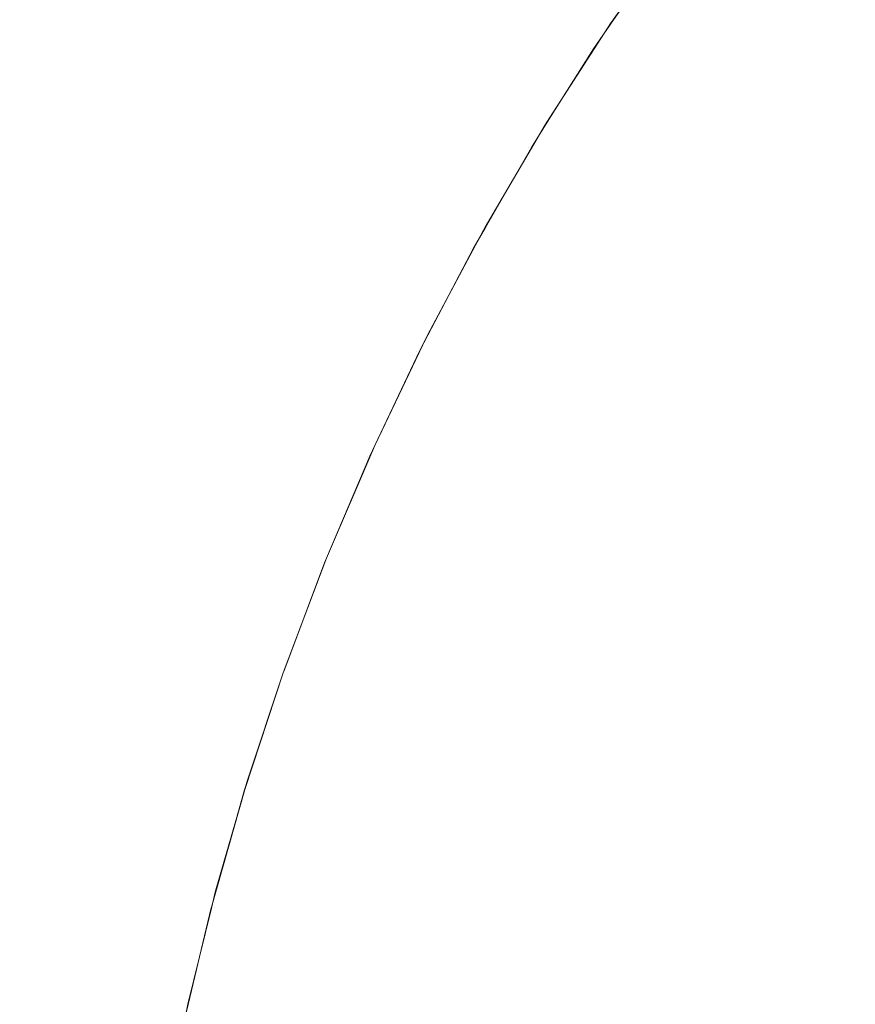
# Model space of a CAD drawing. Header units: centimetres. Extents: x -25.9 to 27.4, y -21.7 to -19.9.
# Tile 150 of 202: x 9.5091 to 9.5382, y -19.9382 to -19.9039. Entities that reach past the tile are written whole.
import ezdxf

# ---------------------------------------------------------------- set-up
doc = ezdxf.new("R2010")
doc.units = ezdxf.units.CM
doc.header["$LTSCALE"] = 2.54
doc.layers.add('Lucido design-1', color=7, linetype='Continuous')

# ---------------------------------------------------------------- blocks, each defined once
blk = doc.blocks.new('Gruppo-5-1')
at = {"color": 7, "linetype": 'Continuous', "lineweight": 9}
for points, invisible_edges in [([(9.529734, -19.903909, 875.721383), (9.532119, -19.900537, 875.721383), (9.532196, -19.900593, 875.717024), (9.529747, -19.904056, 875.717024)], 14), ([(9.532119, -19.900537, 875.721383), (9.529734, -19.903909, 875.721383), (9.529746, -19.903918, 875.921383)], 10), ([(9.532119, -19.900537, 875.721383), (9.529746, -19.903918, 875.921383), (9.531355, -19.901584, 875.921383)], 9), ([(9.529747, -19.904056, 875.717024), (9.532196, -19.900593, 875.717024), (9.53241, -19.900751, 875.712891), (9.529967, -19.904205, 875.712891)], 15), ([(9.536529, -19.903799, 875.688718), (9.538983, -19.900624, 875.688718), (9.540091, -19.901519, 875.684856), (9.537675, -19.904646, 875.684856)], 15), ([(9.529967, -19.904205, 875.712891), (9.53241, -19.900751, 875.712891), (9.532761, -19.901011, 875.708777), (9.530329, -19.904449, 875.708777)], 15), ([(9.530329, -19.904449, 875.708777), (9.532761, -19.901011, 875.708777), (9.533248, -19.901371, 875.704687), (9.530831, -19.904789, 875.704687)], 15), ([(9.508062, -19.901584, 875.992047), (9.510975, -19.901584, 875.987929), (9.509067, -19.904926, 875.986639), (9.50621, -19.904926, 875.990677)], 15), ([(9.510975, -19.901584, 875.987929), (9.513711, -19.901584, 875.98369), (9.511749, -19.904926, 875.982482), (9.509067, -19.904926, 875.986639)], 15), ([(9.513711, -19.901584, 875.98369), (9.516264, -19.901584, 875.979339), (9.514253, -19.904926, 875.978216), (9.511749, -19.904926, 875.982482)], 15), ([(9.516264, -19.901584, 875.979339), (9.51863, -19.901584, 875.974884), (9.516573, -19.904926, 875.973847), (9.514253, -19.904926, 875.978216)], 15), ([(9.51863, -19.901584, 875.974884), (9.520805, -19.901584, 875.970332), (9.518706, -19.904926, 875.969383), (9.516573, -19.904926, 875.973847)], 15), ([(9.520805, -19.901584, 875.970332), (9.522785, -19.901584, 875.965692), (9.520648, -19.904926, 875.964833), (9.518706, -19.904926, 875.969383)], 15), ([(9.522785, -19.901584, 875.965692), (9.524566, -19.901584, 875.960972), (9.522394, -19.904926, 875.960205), (9.520648, -19.904926, 875.964833)], 15), ([(9.524566, -19.901584, 875.960972), (9.526146, -19.901584, 875.956181), (9.523943, -19.904926, 875.955507), (9.522394, -19.904926, 875.960205)], 15), ([(9.526146, -19.901584, 875.956181), (9.52752, -19.901584, 875.951327), (9.525291, -19.904926, 875.950747), (9.523943, -19.904926, 875.955507)], 15), ([(9.52752, -19.901584, 875.951327), (9.528687, -19.901584, 875.94642), (9.526435, -19.904926, 875.945934), (9.525291, -19.904926, 875.950747)], 15), ([(9.528687, -19.901584, 875.94642), (9.529645, -19.901584, 875.941467), (9.527375, -19.904926, 875.941078), (9.526435, -19.904926, 875.945934)], 15), ([(9.529645, -19.901584, 875.941467), (9.530392, -19.901584, 875.936478), (9.528107, -19.904926, 875.936185), (9.527375, -19.904926, 875.941078)], 15), ([(9.530392, -19.901584, 875.936478), (9.530927, -19.901584, 875.931461), (9.528631, -19.904926, 875.931266), (9.528107, -19.904926, 875.936185)], 15), ([(9.530927, -19.901584, 875.931461), (9.531248, -19.901584, 875.926427), (9.528946, -19.904926, 875.926329), (9.528631, -19.904926, 875.931266)], 15), ([(9.528946, -19.904926, 875.926329), (9.531248, -19.901584, 875.926427), (9.531355, -19.901584, 875.921383), (9.529746, -19.903918, 875.921383)], 11), ([(9.530831, -19.904789, 875.704687), (9.533248, -19.901371, 875.704687), (9.53387, -19.901831, 875.70063), (9.531472, -19.905222, 875.70063)], 15), ([(9.537675, -19.904646, 875.684856), (9.540091, -19.901519, 875.684856), (9.541321, -19.902512, 875.68106), (9.538945, -19.905585, 875.68106)], 15), ([(9.531472, -19.905222, 875.70063), (9.53387, -19.901831, 875.70063), (9.534625, -19.90239, 875.696612), (9.53225, -19.905748, 875.696612)], 15), ([(9.53225, -19.905748, 875.696612), (9.534625, -19.90239, 875.696612), (9.535512, -19.903046, 875.692639), (9.533164, -19.906366, 875.692639)], 15), ([(9.533164, -19.906366, 875.692639), (9.535512, -19.903046, 875.692639), (9.536529, -19.903799, 875.688718), (9.534213, -19.907074, 875.688718)], 15), ([(-25.787481, -19.903908, 876.40417), (-25.787481, -19.906281, 876.405706), (27.312519, -19.906281, 876.405706), (27.312519, -19.903908, 876.40417)], 10), ([(9.527428, -19.907473, 875.721383), (9.529668, -19.904003, 875.721383), (9.529747, -19.904056, 875.717024), (9.527447, -19.907619, 875.717024)], 14), ([(9.529668, -19.904003, 875.721383), (9.527428, -19.907473, 875.721383), (9.52744, -19.90748, 875.921383)], 10), ([(9.529668, -19.904003, 875.721383), (9.52744, -19.90748, 875.921383), (9.529051, -19.904926, 875.921383)], 9), ([(9.527447, -19.907619, 875.717024), (9.529747, -19.904056, 875.717024), (9.529967, -19.904205, 875.712891), (9.527674, -19.907759, 875.712891)], 15), ([(9.529746, -19.903918, 875.921383), (9.529051, -19.904926, 875.921383), (9.528946, -19.904926, 875.926329)], 10), ([(9.529051, -19.904926, 875.921383), (9.529746, -19.903918, 875.921383), (9.529734, -19.903909, 875.721383), (9.529668, -19.904003, 875.721383)], 10), ([(9.529747, -19.904056, 875.717024), (9.529668, -19.904003, 875.721383), (9.529734, -19.903909, 875.721383)], 9), ([(9.534213, -19.907074, 875.688718), (9.536529, -19.903799, 875.688718), (9.537675, -19.904646, 875.684856), (9.535393, -19.907872, 875.684856)], 15), ([(9.527674, -19.907759, 875.712891), (9.529967, -19.904205, 875.712891), (9.530329, -19.904449, 875.708777), (9.528045, -19.907988, 875.708777)], 15), ([(9.528045, -19.907988, 875.708777), (9.530329, -19.904449, 875.708777), (9.530831, -19.904789, 875.704687), (9.528561, -19.908305, 875.704687)], 15), ([(9.535393, -19.907872, 875.684856), (9.537675, -19.904646, 875.684856), (9.538945, -19.905585, 875.68106), (9.536702, -19.908757, 875.68106)], 15), ([(9.509067, -19.904926, 875.986639), (9.511749, -19.904926, 875.982482), (9.509906, -19.908355, 875.981347), (9.507274, -19.908355, 875.985427)], 15), ([(9.511749, -19.904926, 875.982482), (9.514253, -19.904926, 875.978216), (9.512364, -19.908355, 875.97716), (9.509906, -19.908355, 875.981347)], 15), ([(9.514253, -19.904926, 875.978216), (9.516573, -19.904926, 875.973847), (9.514641, -19.908355, 875.972872), (9.512364, -19.908355, 875.97716)], 15), ([(9.516573, -19.904926, 875.973847), (9.518706, -19.904926, 875.969383), (9.516734, -19.908355, 875.968492), (9.514641, -19.908355, 875.972872)], 15), ([(9.518706, -19.904926, 875.969383), (9.520648, -19.904926, 875.964833), (9.51864, -19.908355, 875.964026), (9.516734, -19.908355, 875.968492)], 15), ([(9.520648, -19.904926, 875.964833), (9.522394, -19.904926, 875.960205), (9.520354, -19.908355, 875.959484), (9.51864, -19.908355, 875.964026)], 15), ([(9.522394, -19.904926, 875.960205), (9.523943, -19.904926, 875.955507), (9.521874, -19.908355, 875.954873), (9.520354, -19.908355, 875.959484)], 15), ([(9.523943, -19.904926, 875.955507), (9.525291, -19.904926, 875.950747), (9.523196, -19.908355, 875.950202), (9.521874, -19.908355, 875.954873)], 15), ([(9.525291, -19.904926, 875.950747), (9.526435, -19.904926, 875.945934), (9.52432, -19.908355, 875.945478), (9.523196, -19.908355, 875.950202)], 15), ([(9.526435, -19.904926, 875.945934), (9.527375, -19.904926, 875.941078), (9.525242, -19.908355, 875.940712), (9.52432, -19.908355, 875.945478)], 15), ([(9.527375, -19.904926, 875.941078), (9.528107, -19.904926, 875.936185), (9.52596, -19.908355, 875.93591), (9.525242, -19.908355, 875.940712)], 15), ([(9.528107, -19.904926, 875.936185), (9.528631, -19.904926, 875.931266), (9.526475, -19.908355, 875.931083), (9.52596, -19.908355, 875.93591)], 15), ([(9.528631, -19.904926, 875.931266), (9.528946, -19.904926, 875.926329), (9.526784, -19.908355, 875.926237), (9.526475, -19.908355, 875.931083)], 15), ([(9.526784, -19.908355, 875.926237), (9.528946, -19.904926, 875.926329), (9.529051, -19.904926, 875.921383), (9.52744, -19.90748, 875.921383)], 11), ([(9.528561, -19.908305, 875.704687), (9.530831, -19.904789, 875.704687), (9.531472, -19.905222, 875.70063), (9.52922, -19.908711, 875.70063)], 15), ([(9.52922, -19.908711, 875.70063), (9.531472, -19.905222, 875.70063), (9.53225, -19.905748, 875.696612), (9.53002, -19.909203, 875.696612)], 15), ([(9.53002, -19.909203, 875.696612), (9.53225, -19.905748, 875.696612), (9.533164, -19.906366, 875.692639), (9.53096, -19.909782, 875.692639)], 15), ([(9.536702, -19.908757, 875.68106), (9.538945, -19.905585, 875.68106), (9.540339, -19.906616, 875.677334), (9.538139, -19.909728, 875.677334)], 15), ([(27.312519, -19.907471, 876.406476), (27.312519, -19.906281, 876.405706), (-25.787481, -19.906281, 876.405706), (-25.787481, -19.907471, 876.406476)], 10), ([(9.53096, -19.909782, 875.692639), (9.533164, -19.906366, 875.692639), (9.534213, -19.907074, 875.688718), (9.532037, -19.910445, 875.688718)], 15), ([(9.538139, -19.909728, 875.677334), (9.540339, -19.906616, 875.677334), (9.541854, -19.907736, 875.673687), (9.539699, -19.910783, 875.673687)], 15), ([(9.532037, -19.910445, 875.688718), (9.534213, -19.907074, 875.688718), (9.535393, -19.907872, 875.684856), (9.53325, -19.911192, 875.684856)], 15), ([(-25.787481, -19.907471, 876.406476), (-25.787481, -19.91001, 876.407969), (27.312519, -19.91001, 876.407969), (27.312519, -19.907471, 876.406476)], 10), ([(9.52744, -19.90748, 875.921383), (9.526887, -19.908355, 875.921383), (9.526784, -19.908355, 875.926237)], 10), ([(9.526887, -19.908355, 875.921383), (9.52744, -19.90748, 875.921383), (9.527428, -19.907473, 875.721383), (9.527366, -19.907569, 875.721383)], 10), ([(9.527447, -19.907619, 875.717024), (9.527366, -19.907569, 875.721383), (9.527428, -19.907473, 875.721383)], 9), ([(9.525273, -19.911135, 875.721383), (9.527366, -19.907569, 875.721383), (9.527447, -19.907619, 875.717024), (9.5253, -19.911277, 875.717024)], 14), ([(9.527366, -19.907569, 875.721383), (9.525273, -19.911135, 875.721383), (9.525283, -19.911141, 875.921383)], 10), ([(9.527366, -19.907569, 875.721383), (9.525283, -19.911141, 875.921383), (9.526887, -19.908355, 875.921383)], 9), ([(9.5253, -19.911277, 875.717024), (9.527447, -19.907619, 875.717024), (9.527674, -19.907759, 875.712891), (9.525533, -19.911407, 875.712891)], 15), ([(9.525533, -19.911407, 875.712891), (9.527674, -19.907759, 875.712891), (9.528045, -19.907988, 875.708777), (9.525914, -19.91162, 875.708777)], 15), ([(9.525914, -19.91162, 875.708777), (9.528045, -19.907988, 875.708777), (9.528561, -19.908305, 875.704687), (9.526443, -19.911915, 875.704687)], 15), ([(9.53325, -19.911192, 875.684856), (9.535393, -19.907872, 875.684856), (9.536702, -19.908757, 875.68106), (9.534596, -19.912021, 875.68106)], 15), ([(9.507274, -19.908355, 875.985427), (9.509906, -19.908355, 875.981347), (9.508185, -19.911866, 875.980288), (9.505599, -19.911866, 875.984295)], 15), ([(9.509906, -19.908355, 875.981347), (9.512364, -19.908355, 875.97716), (9.510599, -19.911866, 875.976174), (9.508185, -19.911866, 875.980288)], 15), ([(9.512364, -19.908355, 875.97716), (9.514641, -19.908355, 875.972872), (9.512836, -19.911866, 875.971962), (9.510599, -19.911866, 875.976174)], 15), ([(9.514641, -19.908355, 875.972872), (9.516734, -19.908355, 875.968492), (9.514892, -19.911866, 875.967659), (9.512836, -19.911866, 875.971962)], 15), ([(9.516734, -19.908355, 875.968492), (9.51864, -19.908355, 875.964026), (9.516764, -19.911866, 875.963273), (9.514892, -19.911866, 875.967659)], 15), ([(9.51864, -19.908355, 875.964026), (9.520354, -19.908355, 875.959484), (9.518448, -19.911866, 875.958811), (9.516764, -19.911866, 875.963273)], 15), ([(9.520354, -19.908355, 875.959484), (9.521874, -19.908355, 875.954873), (9.519941, -19.911866, 875.954281), (9.518448, -19.911866, 875.958811)], 15), ([(9.521874, -19.908355, 875.954873), (9.523196, -19.908355, 875.950202), (9.52124, -19.911866, 875.949692), (9.519941, -19.911866, 875.954281)], 15), ([(9.523196, -19.908355, 875.950202), (9.52432, -19.908355, 875.945478), (9.522344, -19.911866, 875.945053), (9.52124, -19.911866, 875.949692)], 15), ([(9.52432, -19.908355, 875.945478), (9.525242, -19.908355, 875.940712), (9.523249, -19.911866, 875.94037), (9.522344, -19.911866, 875.945053)], 15), ([(9.525242, -19.908355, 875.940712), (9.52596, -19.908355, 875.93591), (9.523955, -19.911866, 875.935653), (9.523249, -19.911866, 875.94037)], 15), ([(9.52596, -19.908355, 875.93591), (9.526475, -19.908355, 875.931083), (9.524461, -19.911866, 875.930911), (9.523955, -19.911866, 875.935653)], 15), ([(9.526475, -19.908355, 875.931083), (9.526784, -19.908355, 875.926237), (9.524764, -19.911866, 875.926152), (9.524461, -19.911866, 875.930911)], 15), ([(9.524764, -19.911866, 875.926152), (9.526784, -19.908355, 875.926237), (9.526887, -19.908355, 875.921383), (9.525283, -19.911141, 875.921383)], 11), ([(9.526443, -19.911915, 875.704687), (9.528561, -19.908305, 875.704687), (9.52922, -19.908711, 875.70063), (9.527118, -19.912292, 875.70063)], 15), ([(9.527118, -19.912292, 875.70063), (9.52922, -19.908711, 875.70063), (9.53002, -19.909203, 875.696612), (9.527938, -19.912751, 875.696612)], 15), ([(9.534596, -19.912021, 875.68106), (9.536702, -19.908757, 875.68106), (9.538139, -19.909728, 875.677334), (9.536072, -19.91293, 875.677334)], 15), ([(9.527938, -19.912751, 875.696612), (9.53002, -19.909203, 875.696612), (9.53096, -19.909782, 875.692639), (9.528902, -19.913289, 875.692639)], 15), ([(9.528902, -19.913289, 875.692639), (9.53096, -19.909782, 875.692639), (9.532037, -19.910445, 875.688718), (9.530006, -19.913906, 875.688718)], 15), ([(9.536072, -19.91293, 875.677334), (9.538139, -19.909728, 875.677334), (9.539699, -19.910783, 875.673687), (9.537676, -19.913918, 875.673687)], 15), ([(27.312519, -19.911134, 876.408631), (27.312519, -19.91001, 876.407969), (-25.787481, -19.91001, 876.407969), (-25.787481, -19.911134, 876.408631)], 10), ([(9.530006, -19.913906, 875.688718), (9.532037, -19.910445, 875.688718), (9.53325, -19.911192, 875.684856), (9.53125, -19.9146, 875.684856)], 15), ([(9.537676, -19.913918, 875.673687), (9.539699, -19.910783, 875.673687), (9.541381, -19.911919, 875.670122), (9.539405, -19.914982, 875.670122)], 15), ([(-25.787481, -19.911134, 876.408631), (-25.787481, -19.913834, 876.410068), (27.312519, -19.913834, 876.410068), (27.312519, -19.911134, 876.408631)], 10), ([(9.523274, -19.91489, 875.721383), (9.525217, -19.911231, 875.721383), (9.5253, -19.911277, 875.717024), (9.523311, -19.915022, 875.717024)], 14), ([(9.525217, -19.911231, 875.721383), (9.523274, -19.91489, 875.721383), (9.523281, -19.914894, 875.921383)], 10), ([(9.525217, -19.911231, 875.721383), (9.523281, -19.914894, 875.921383), (9.524865, -19.911866, 875.921383)], 9), ([(9.525283, -19.911141, 875.921383), (9.524865, -19.911866, 875.921383), (9.524764, -19.911866, 875.926152)], 10), ([(9.524865, -19.911866, 875.921383), (9.525283, -19.911141, 875.921383), (9.525273, -19.911135, 875.721383), (9.525217, -19.911231, 875.721383)], 10), ([(9.5253, -19.911277, 875.717024), (9.525217, -19.911231, 875.721383), (9.525273, -19.911135, 875.721383)], 9), ([(9.53125, -19.9146, 875.684856), (9.53325, -19.911192, 875.684856), (9.534596, -19.912021, 875.68106), (9.53263, -19.915371, 875.68106)], 15), ([(9.523311, -19.915022, 875.717024), (9.5253, -19.911277, 875.717024), (9.525533, -19.911407, 875.712891), (9.523549, -19.915142, 875.712891)], 15), ([(9.523549, -19.915142, 875.712891), (9.525533, -19.911407, 875.712891), (9.525914, -19.91162, 875.708777), (9.523939, -19.915339, 875.708777)], 15), ([(9.508185, -19.911866, 875.980288), (9.510599, -19.911866, 875.976174), (9.508962, -19.915452, 875.97526), (9.506588, -19.915452, 875.979304)], 15), ([(9.510599, -19.911866, 875.976174), (9.512836, -19.911866, 875.971962), (9.511161, -19.915452, 875.971118), (9.508962, -19.915452, 875.97526)], 15), ([(9.512836, -19.911866, 875.971962), (9.514892, -19.911866, 875.967659), (9.513183, -19.915452, 875.966887), (9.511161, -19.915452, 875.971118)], 15), ([(9.514892, -19.911866, 875.967659), (9.516764, -19.911866, 875.963273), (9.515024, -19.915452, 875.962573), (9.513183, -19.915452, 875.966887)], 15), ([(9.516764, -19.911866, 875.963273), (9.518448, -19.911866, 875.958811), (9.516679, -19.915452, 875.958186), (9.515024, -19.915452, 875.962573)], 15), ([(9.518448, -19.911866, 875.958811), (9.519941, -19.911866, 875.954281), (9.518147, -19.915452, 875.953732), (9.516679, -19.915452, 875.958186)], 15), ([(9.519941, -19.911866, 875.954281), (9.52124, -19.911866, 875.949692), (9.519425, -19.915452, 875.94922), (9.518147, -19.915452, 875.953732)], 15), ([(9.52124, -19.911866, 875.949692), (9.522344, -19.911866, 875.945053), (9.52051, -19.915452, 875.944657), (9.519425, -19.915452, 875.94922)], 15), ([(9.522344, -19.911866, 875.945053), (9.523249, -19.911866, 875.94037), (9.521401, -19.915452, 875.940053), (9.52051, -19.915452, 875.944657)], 15), ([(9.523249, -19.911866, 875.94037), (9.523955, -19.911866, 875.935653), (9.522095, -19.915452, 875.935415), (9.521401, -19.915452, 875.940053)], 15), ([(9.523955, -19.911866, 875.935653), (9.524461, -19.911866, 875.930911), (9.522592, -19.915452, 875.930752), (9.522095, -19.915452, 875.935415)], 15), ([(9.524461, -19.911866, 875.930911), (9.524764, -19.911866, 875.926152), (9.52289, -19.915452, 875.926072), (9.522592, -19.915452, 875.930752)], 15), ([(9.52289, -19.915452, 875.926072), (9.524764, -19.911866, 875.926152), (9.524865, -19.911866, 875.921383), (9.523281, -19.914894, 875.921383)], 11), ([(9.523939, -19.915339, 875.708777), (9.525914, -19.91162, 875.708777), (9.526443, -19.911915, 875.704687), (9.52448, -19.915612, 875.704687)], 15), ([(9.52448, -19.915612, 875.704687), (9.526443, -19.911915, 875.704687), (9.527118, -19.912292, 875.70063), (9.52517, -19.91596, 875.70063)], 15), ([(9.52517, -19.91596, 875.70063), (9.527118, -19.912292, 875.70063), (9.527938, -19.912751, 875.696612), (9.526009, -19.916383, 875.696612)], 15), ([(9.53263, -19.915371, 875.68106), (9.534596, -19.912021, 875.68106), (9.536072, -19.91293, 875.677334), (9.534143, -19.916217, 875.677334)], 15), ([(9.526009, -19.916383, 875.696612), (9.527938, -19.912751, 875.696612), (9.528902, -19.913289, 875.692639), (9.526995, -19.91688, 875.692639)], 15), ([(9.534143, -19.916217, 875.677334), (9.536072, -19.91293, 875.677334), (9.537676, -19.913918, 875.673687), (9.535788, -19.917135, 875.673687)], 15), ([(9.526995, -19.91688, 875.692639), (9.528902, -19.913289, 875.692639), (9.530006, -19.913906, 875.688718), (9.528124, -19.917449, 875.688718)], 15), ([(27.312519, -19.914889, 876.410631), (27.312519, -19.913834, 876.410068), (-25.787481, -19.913834, 876.410068), (-25.787481, -19.914889, 876.410631)], 10), ([(9.528124, -19.917449, 875.688718), (9.530006, -19.913906, 875.688718), (9.53125, -19.9146, 875.684856), (9.529396, -19.91809, 875.684856)], 15), ([(9.535788, -19.917135, 875.673687), (9.537676, -19.913918, 875.673687), (9.539405, -19.914982, 875.670122), (9.53756, -19.918125, 875.670122)], 15), ([(9.529396, -19.91809, 875.684856), (9.53125, -19.9146, 875.684856), (9.53263, -19.915371, 875.68106), (9.530808, -19.918802, 875.68106)], 15), ([(-25.787481, -19.914889, 876.410631), (-25.787481, -19.917746, 876.411999), (27.312519, -19.917746, 876.411999), (27.312519, -19.914889, 876.410631)], 10), ([(9.521433, -19.918732, 875.721383), (9.523226, -19.91498, 875.721383), (9.523311, -19.915022, 875.717024), (9.521483, -19.918849, 875.717024)], 14), ([(9.523226, -19.91498, 875.721383), (9.521433, -19.918732, 875.721383), (9.521438, -19.918735, 875.921383)], 10), ([(9.523226, -19.91498, 875.721383), (9.521438, -19.918735, 875.921383), (9.52299, -19.915452, 875.921383)], 9), ([(9.521483, -19.918849, 875.717024), (9.523311, -19.915022, 875.717024), (9.523549, -19.915142, 875.712891), (9.521725, -19.918959, 875.712891)], 15), ([(9.523281, -19.914894, 875.921383), (9.52299, -19.915452, 875.921383), (9.52289, -19.915452, 875.926072)], 10), ([(9.52299, -19.915452, 875.921383), (9.523281, -19.914894, 875.921383), (9.523274, -19.91489, 875.721383), (9.523226, -19.91498, 875.721383)], 10), ([(9.523311, -19.915022, 875.717024), (9.523226, -19.91498, 875.721383), (9.523274, -19.91489, 875.721383)], 9), ([(9.53756, -19.918125, 875.670122), (9.539405, -19.914982, 875.670122), (9.541255, -19.916121, 875.666648), (9.539456, -19.919185, 875.666648)], 15), ([(9.521725, -19.918959, 875.712891), (9.523549, -19.915142, 875.712891), (9.523939, -19.915339, 875.708777), (9.522123, -19.919139, 875.708777)], 15), ([(9.522123, -19.919139, 875.708777), (9.523939, -19.915339, 875.708777), (9.52448, -19.915612, 875.704687), (9.522675, -19.919388, 875.704687)], 15), ([(9.530808, -19.918802, 875.68106), (9.53263, -19.915371, 875.68106), (9.534143, -19.916217, 875.677334), (9.532356, -19.919583, 875.677334)], 15), ([(9.508962, -19.915452, 875.97526), (9.511161, -19.915452, 875.971118), (9.509619, -19.919106, 875.97034), (9.507454, -19.919106, 875.974417)], 15), ([(9.511161, -19.915452, 875.971118), (9.513183, -19.915452, 875.966887), (9.511609, -19.919106, 875.966175), (9.509619, -19.919106, 875.97034)], 15), ([(9.513183, -19.915452, 875.966887), (9.515024, -19.915452, 875.962573), (9.513421, -19.919106, 875.961929), (9.511609, -19.919106, 875.966175)], 15), ([(9.515024, -19.915452, 875.962573), (9.516679, -19.915452, 875.958186), (9.515051, -19.919106, 875.95761), (9.513421, -19.919106, 875.961929)], 15), ([(9.516679, -19.915452, 875.958186), (9.518147, -19.915452, 875.953732), (9.516496, -19.919106, 875.953226), (9.515051, -19.919106, 875.95761)], 15), ([(9.518147, -19.915452, 875.953732), (9.519425, -19.915452, 875.94922), (9.517754, -19.919106, 875.948785), (9.516496, -19.919106, 875.953226)], 15), ([(9.519425, -19.915452, 875.94922), (9.52051, -19.915452, 875.944657), (9.518822, -19.919106, 875.944294), (9.517754, -19.919106, 875.948785)], 15), ([(9.52051, -19.915452, 875.944657), (9.521401, -19.915452, 875.940053), (9.519698, -19.919106, 875.939761), (9.518822, -19.919106, 875.944294)], 15), ([(9.521401, -19.915452, 875.940053), (9.522095, -19.915452, 875.935415), (9.520382, -19.919106, 875.935196), (9.519698, -19.919106, 875.939761)], 15), ([(9.522095, -19.915452, 875.935415), (9.522592, -19.915452, 875.930752), (9.520871, -19.919106, 875.930606), (9.520382, -19.919106, 875.935196)], 15), ([(9.522592, -19.915452, 875.930752), (9.52289, -19.915452, 875.926072), (9.521165, -19.919106, 875.925999), (9.520871, -19.919106, 875.930606)], 15), ([(9.521165, -19.919106, 875.925999), (9.52289, -19.915452, 875.926072), (9.52299, -19.915452, 875.921383), (9.521438, -19.918735, 875.921383)], 11), ([(9.522675, -19.919388, 875.704687), (9.52448, -19.915612, 875.704687), (9.52517, -19.91596, 875.70063), (9.52338, -19.919707, 875.70063)], 15), ([(9.52338, -19.919707, 875.70063), (9.52517, -19.91596, 875.70063), (9.526009, -19.916383, 875.696612), (9.524236, -19.920094, 875.696612)], 15), ([(9.524236, -19.920094, 875.696612), (9.526009, -19.916383, 875.696612), (9.526995, -19.91688, 875.692639), (9.525242, -19.920548, 875.692639)], 15), ([(9.532356, -19.919583, 875.677334), (9.534143, -19.916217, 875.677334), (9.535788, -19.917135, 875.673687), (9.534038, -19.920431, 875.673687)], 15), ([(9.525242, -19.920548, 875.692639), (9.526995, -19.91688, 875.692639), (9.528124, -19.917449, 875.688718), (9.526395, -19.921069, 875.688718)], 15), ([(9.534038, -19.920431, 875.673687), (9.535788, -19.917135, 875.673687), (9.53756, -19.918125, 875.670122), (9.53585, -19.921345, 875.670122)], 15), ([(27.312519, -19.918732, 876.412471), (27.312519, -19.917746, 876.411999), (-25.787481, -19.917746, 876.411999), (-25.787481, -19.918732, 876.412471)], 10), ([(9.526395, -19.921069, 875.688718), (9.528124, -19.917449, 875.688718), (9.529396, -19.91809, 875.684856), (9.527692, -19.921656, 875.684856)], 15), ([(9.527692, -19.921656, 875.684856), (9.529396, -19.91809, 875.684856), (9.530808, -19.918802, 875.68106), (9.529133, -19.922307, 875.68106)], 15), ([(9.53585, -19.921345, 875.670122), (9.53756, -19.918125, 875.670122), (9.539456, -19.919185, 875.666648), (9.53779, -19.922323, 875.666648)], 15), ([(-25.787481, -19.918732, 876.412471), (-25.787481, -19.921738, 876.413756), (27.312519, -19.921738, 876.413756), (27.312519, -19.918732, 876.412471)], 10), ([(9.519755, -19.922655, 875.721383), (9.521396, -19.91881, 875.721383), (9.521483, -19.918849, 875.717024), (9.519818, -19.92275, 875.717024)], 14), ([(9.521396, -19.91881, 875.721383), (9.519755, -19.922655, 875.721383), (9.519757, -19.922656, 875.921383)], 10), ([(9.521396, -19.91881, 875.721383), (9.519757, -19.922656, 875.921383), (9.521263, -19.919106, 875.921383)], 9), ([(9.521438, -19.918735, 875.921383), (9.521263, -19.919106, 875.921383), (9.521165, -19.919106, 875.925999)], 10), ([(9.521263, -19.919106, 875.921383), (9.521438, -19.918735, 875.921383), (9.521433, -19.918732, 875.721383), (9.521396, -19.91881, 875.721383)], 10), ([(9.521483, -19.918849, 875.717024), (9.521396, -19.91881, 875.721383), (9.521433, -19.918732, 875.721383)], 9), ([(9.529133, -19.922307, 875.68106), (9.530808, -19.918802, 875.68106), (9.532356, -19.919583, 875.677334), (9.530713, -19.923021, 875.677334)], 15), ([(9.507454, -19.919106, 875.974417), (9.509619, -19.919106, 875.97034), (9.508211, -19.922823, 875.969631), (9.506077, -19.922823, 875.973648)], 15), ([(9.509619, -19.919106, 875.97034), (9.511609, -19.919106, 875.966175), (9.510173, -19.922823, 875.965526), (9.508211, -19.922823, 875.969631)], 15), ([(9.511609, -19.919106, 875.966175), (9.513421, -19.919106, 875.961929), (9.511958, -19.922823, 875.961342), (9.510173, -19.922823, 875.965526)], 15), ([(9.513421, -19.919106, 875.961929), (9.515051, -19.919106, 875.95761), (9.513565, -19.922823, 875.957085), (9.511958, -19.922823, 875.961342)], 15), ([(9.515051, -19.919106, 875.95761), (9.516496, -19.919106, 875.953226), (9.514989, -19.922823, 875.952765), (9.513565, -19.922823, 875.957085)], 15), ([(9.516496, -19.919106, 875.953226), (9.517754, -19.919106, 875.948785), (9.516228, -19.922823, 875.948387), (9.514989, -19.922823, 875.952765)], 15), ([(9.517754, -19.919106, 875.948785), (9.518822, -19.919106, 875.944294), (9.517281, -19.922823, 875.943961), (9.516228, -19.922823, 875.948387)], 15), ([(9.518822, -19.919106, 875.944294), (9.519698, -19.919106, 875.939761), (9.518145, -19.922823, 875.939495), (9.517281, -19.922823, 875.943961)], 15), ([(9.519698, -19.919106, 875.939761), (9.520382, -19.919106, 875.935196), (9.518818, -19.922823, 875.934996), (9.518145, -19.922823, 875.939495)], 15), ([(9.520382, -19.919106, 875.935196), (9.520871, -19.919106, 875.930606), (9.5193, -19.922823, 875.930472), (9.518818, -19.922823, 875.934996)], 15), ([(9.520871, -19.919106, 875.930606), (9.521165, -19.919106, 875.925999), (9.51959, -19.922823, 875.925932), (9.5193, -19.922823, 875.930472)], 15), ([(9.51959, -19.922823, 875.925932), (9.521165, -19.919106, 875.925999), (9.521263, -19.919106, 875.921383), (9.519757, -19.922656, 875.921383)], 11), ([(9.519818, -19.92275, 875.717024), (9.521483, -19.918849, 875.717024), (9.521725, -19.918959, 875.712891), (9.520065, -19.922849, 875.712891)], 15), ([(9.520065, -19.922849, 875.712891), (9.521725, -19.918959, 875.712891), (9.522123, -19.919139, 875.708777), (9.52047, -19.923012, 875.708777)], 15), ([(9.52047, -19.923012, 875.708777), (9.522123, -19.919139, 875.708777), (9.522675, -19.919388, 875.704687), (9.521032, -19.923238, 875.704687)], 15), ([(9.521032, -19.923238, 875.704687), (9.522675, -19.919388, 875.704687), (9.52338, -19.919707, 875.70063), (9.52175, -19.923526, 875.70063)], 15), ([(9.53779, -19.922323, 875.666648), (9.539456, -19.919185, 875.666648), (9.541474, -19.920312, 875.663268), (9.539853, -19.923363, 875.663268)], 15), ([(9.52175, -19.923526, 875.70063), (9.52338, -19.919707, 875.70063), (9.524236, -19.920094, 875.696612), (9.522622, -19.923876, 875.696612)], 15), ([(9.530713, -19.923021, 875.677334), (9.532356, -19.919583, 875.677334), (9.534038, -19.920431, 875.673687), (9.532429, -19.923797, 875.673687)], 15), ([(9.522622, -19.923876, 875.696612), (9.524236, -19.920094, 875.696612), (9.525242, -19.920548, 875.692639), (9.523646, -19.924288, 875.692639)], 15), ([(9.532429, -19.923797, 875.673687), (9.534038, -19.920431, 875.673687), (9.53585, -19.921345, 875.670122), (9.534279, -19.924633, 875.670122)], 15), ([(9.523646, -19.924288, 875.692639), (9.525242, -19.920548, 875.692639), (9.526395, -19.921069, 875.688718), (9.52482, -19.92476, 875.688718)], 15), ([(9.52482, -19.92476, 875.688718), (9.526395, -19.921069, 875.688718), (9.527692, -19.921656, 875.684856), (9.526141, -19.925291, 875.684856)], 15), ([(9.534279, -19.924633, 875.670122), (9.53585, -19.921345, 875.670122), (9.53779, -19.922323, 875.666648), (9.536258, -19.925528, 875.666648)], 15), ([(27.312519, -19.922654, 876.414148), (27.312519, -19.921738, 876.413756), (-25.787481, -19.921738, 876.413756), (-25.787481, -19.922654, 876.414148)], 10), ([(9.526141, -19.925291, 875.684856), (9.527692, -19.921656, 875.684856), (9.529133, -19.922307, 875.68106), (9.527608, -19.92588, 875.68106)], 15), ([(9.527608, -19.92588, 875.68106), (9.529133, -19.922307, 875.68106), (9.530713, -19.923021, 875.677334), (9.529217, -19.926527, 875.677334)], 15), ([(9.536258, -19.925528, 875.666648), (9.53779, -19.922323, 875.666648), (9.539853, -19.923363, 875.663268), (9.538364, -19.92648, 875.663268)], 15), ([(-25.787481, -19.922654, 876.414148), (-25.787481, -19.925803, 876.415338), (27.312519, -19.925803, 876.415338), (27.312519, -19.922654, 876.414148)], 10), ([(9.508211, -19.922823, 875.969631), (9.510173, -19.922823, 875.965526), (9.508876, -19.926597, 875.964939), (9.50694, -19.926597, 875.96899)], 15), ([(9.510173, -19.922823, 875.965526), (9.511958, -19.922823, 875.961342), (9.510637, -19.926597, 875.960811), (9.508876, -19.926597, 875.964939)], 15), ([(9.511958, -19.922823, 875.961342), (9.513565, -19.922823, 875.957085), (9.512222, -19.926597, 875.956611), (9.510637, -19.926597, 875.960811)], 15), ([(9.513565, -19.922823, 875.957085), (9.514989, -19.922823, 875.952765), (9.513628, -19.926597, 875.952348), (9.512222, -19.926597, 875.956611)], 15), ([(9.514989, -19.922823, 875.952765), (9.516228, -19.922823, 875.948387), (9.514851, -19.926597, 875.948029), (9.513628, -19.926597, 875.952348)], 15), ([(9.516228, -19.922823, 875.948387), (9.517281, -19.922823, 875.943961), (9.515889, -19.926597, 875.943662), (9.514851, -19.926597, 875.948029)], 15), ([(9.517281, -19.922823, 875.943961), (9.518145, -19.922823, 875.939495), (9.516742, -19.926597, 875.939254), (9.515889, -19.926597, 875.943662)], 15), ([(9.518145, -19.922823, 875.939495), (9.518818, -19.922823, 875.934996), (9.517406, -19.926597, 875.934815), (9.516742, -19.926597, 875.939254)], 15), ([(9.518818, -19.922823, 875.934996), (9.5193, -19.922823, 875.930472), (9.517882, -19.926597, 875.930351), (9.517406, -19.926597, 875.934815)], 15), ([(9.5193, -19.922823, 875.930472), (9.51959, -19.922823, 875.925932), (9.518167, -19.926597, 875.925871), (9.517882, -19.926597, 875.930351)], 15), ([(9.51959, -19.922823, 875.925932), (9.519686, -19.922823, 875.921383), (9.518263, -19.926597, 875.921383), (9.518167, -19.926597, 875.925871)], 13), ([(9.518244, -19.926651, 875.721383), (9.51973, -19.922714, 875.721383), (9.519818, -19.92275, 875.717024), (9.518321, -19.926718, 875.717024)], 14), ([(9.51973, -19.922714, 875.721383), (9.518244, -19.926651, 875.721383), (9.518245, -19.926651, 875.921383)], 10), ([(9.51973, -19.922714, 875.721383), (9.518245, -19.926651, 875.921383), (9.518263, -19.926597, 875.921383), (9.519686, -19.922823, 875.921383)], 9), ([(9.518321, -19.926718, 875.717024), (9.519818, -19.92275, 875.717024), (9.520065, -19.922849, 875.712891), (9.518572, -19.926806, 875.712891)], 15), ([(9.518572, -19.926806, 875.712891), (9.520065, -19.922849, 875.712891), (9.52047, -19.923012, 875.708777), (9.518983, -19.926952, 875.708777)], 15), ([(9.519757, -19.922656, 875.921383), (9.519686, -19.922823, 875.921383), (9.51959, -19.922823, 875.925932)], 10), ([(9.519686, -19.922823, 875.921383), (9.519757, -19.922656, 875.921383), (9.519755, -19.922655, 875.721383), (9.51973, -19.922714, 875.721383)], 10), ([(9.519818, -19.92275, 875.717024), (9.51973, -19.922714, 875.721383), (9.519755, -19.922655, 875.721383)], 9), ([(9.518983, -19.926952, 875.708777), (9.52047, -19.923012, 875.708777), (9.521032, -19.923238, 875.704687), (9.519555, -19.927154, 875.704687)], 15), ([(9.519555, -19.927154, 875.704687), (9.521032, -19.923238, 875.704687), (9.52175, -19.923526, 875.70063), (9.520284, -19.927411, 875.70063)], 15), ([(9.529217, -19.926527, 875.677334), (9.530713, -19.923021, 875.677334), (9.532429, -19.923797, 875.673687), (9.530965, -19.927229, 875.673687)], 15), ([(9.520284, -19.927411, 875.70063), (9.52175, -19.923526, 875.70063), (9.522622, -19.923876, 875.696612), (9.52117, -19.927724, 875.696612)], 15), ([(9.52117, -19.927724, 875.696612), (9.522622, -19.923876, 875.696612), (9.523646, -19.924288, 875.692639), (9.52221, -19.928092, 875.692639)], 15), ([(9.530965, -19.927229, 875.673687), (9.532429, -19.923797, 875.673687), (9.534279, -19.924633, 875.670122), (9.532848, -19.927986, 875.670122)], 15), ([(9.52221, -19.928092, 875.692639), (9.523646, -19.924288, 875.692639), (9.52482, -19.92476, 875.688718), (9.523403, -19.928513, 875.688718)], 15), ([(9.532848, -19.927986, 875.670122), (9.534279, -19.924633, 875.670122), (9.536258, -19.925528, 875.666648), (9.534864, -19.928796, 875.666648)], 15), ([(9.523403, -19.928513, 875.688718), (9.52482, -19.92476, 875.688718), (9.526141, -19.925291, 875.684856), (9.524746, -19.928988, 875.684856)], 15), ([(9.524746, -19.928988, 875.684856), (9.526141, -19.925291, 875.684856), (9.527608, -19.92588, 875.68106), (9.526237, -19.929515, 875.68106)], 15), ([(9.534864, -19.928796, 875.666648), (9.536258, -19.925528, 875.666648), (9.538364, -19.92648, 875.663268), (9.537008, -19.929657, 875.663268)], 15), ([(27.312519, -19.92665, 876.415659), (27.312519, -19.925803, 876.415338), (-25.787481, -19.925803, 876.415338), (-25.787481, -19.92665, 876.415659)], 10), ([(9.526237, -19.929515, 875.68106), (9.527608, -19.92588, 875.68106), (9.529217, -19.926527, 875.677334), (9.527871, -19.930092, 875.677334)], 15), ([(-25.787481, -19.92665, 876.415659), (-25.787481, -19.929934, 876.416742), (27.312519, -19.929934, 876.416742), (27.312519, -19.92665, 876.415659)], 10), ([(9.508876, -19.926597, 875.964939), (9.510637, -19.926597, 875.960811), (9.50946, -19.93042, 875.960338), (9.507719, -19.93042, 875.964417)], 15), ([(9.510637, -19.926597, 875.960811), (9.512222, -19.926597, 875.956611), (9.511026, -19.93042, 875.956188), (9.50946, -19.93042, 875.960338)], 15), ([(9.512222, -19.926597, 875.956611), (9.513628, -19.926597, 875.952348), (9.512414, -19.93042, 875.951976), (9.511026, -19.93042, 875.956188)], 15), ([(9.513628, -19.926597, 875.952348), (9.514851, -19.926597, 875.948029), (9.513623, -19.93042, 875.947709), (9.512414, -19.93042, 875.951976)], 15), ([(9.514851, -19.926597, 875.948029), (9.515889, -19.926597, 875.943662), (9.514649, -19.93042, 875.943394), (9.513623, -19.93042, 875.947709)], 15), ([(9.515889, -19.926597, 875.943662), (9.516742, -19.926597, 875.939254), (9.515491, -19.93042, 875.93904), (9.514649, -19.93042, 875.943394)], 15), ([(9.516742, -19.926597, 875.939254), (9.517406, -19.926597, 875.934815), (9.516148, -19.93042, 875.934654), (9.515491, -19.93042, 875.93904)], 15), ([(9.517406, -19.926597, 875.934815), (9.517882, -19.926597, 875.930351), (9.516617, -19.93042, 875.930244), (9.516148, -19.93042, 875.934654)], 15), ([(9.517882, -19.926597, 875.930351), (9.518167, -19.926597, 875.925871), (9.5169, -19.93042, 875.925818), (9.516617, -19.93042, 875.930244)], 15), ([(9.518245, -19.926651, 875.921383), (9.516994, -19.93042, 875.921383), (9.5169, -19.93042, 875.925818), (9.518167, -19.926597, 875.925871)], 14), ([(9.516902, -19.930718, 875.721383), (9.518231, -19.926686, 875.721383), (9.518321, -19.926718, 875.717024), (9.516993, -19.930746, 875.717024)], 14), ([(9.518231, -19.926686, 875.721383), (9.516904, -19.930713, 875.721383), (9.516909, -19.930715, 875.921383)], 10), ([(9.518231, -19.926686, 875.721383), (9.516909, -19.930715, 875.921383), (9.516994, -19.93042, 875.921383)], 9), ([(9.516994, -19.93042, 875.921383), (9.518245, -19.926651, 875.921383), (9.518244, -19.926651, 875.721383), (9.518231, -19.926686, 875.721383)], 10), ([(9.518167, -19.926597, 875.925871), (9.518263, -19.926597, 875.921383), (9.518245, -19.926651, 875.921383)], 9), ([(9.518321, -19.926718, 875.717024), (9.518231, -19.926686, 875.721383), (9.518244, -19.926651, 875.721383)], 9), ([(9.527871, -19.930092, 875.677334), (9.529217, -19.926527, 875.677334), (9.530965, -19.927229, 875.673687), (9.529647, -19.93072, 875.673687)], 15), ([(9.537008, -19.929657, 875.663268), (9.538364, -19.92648, 875.663268), (9.540592, -19.927487, 875.659988), (9.539277, -19.930569, 875.659988)], 15), ([(9.516993, -19.930746, 875.717024), (9.518321, -19.926718, 875.717024), (9.518572, -19.926806, 875.712891), (9.517248, -19.930824, 875.712891)], 15), ([(9.517248, -19.930824, 875.712891), (9.518572, -19.926806, 875.712891), (9.518983, -19.926952, 875.708777), (9.517665, -19.930951, 875.708777)], 15), ([(9.517665, -19.930951, 875.708777), (9.518983, -19.926952, 875.708777), (9.519555, -19.927154, 875.704687), (9.518244, -19.931129, 875.704687)], 15), ([(9.518244, -19.931129, 875.704687), (9.519555, -19.927154, 875.704687), (9.520284, -19.927411, 875.70063), (9.518984, -19.931355, 875.70063)], 15), ([(9.529647, -19.93072, 875.673687), (9.530965, -19.927229, 875.673687), (9.532848, -19.927986, 875.670122), (9.531561, -19.931396, 875.670122)], 15), ([(9.518984, -19.931355, 875.70063), (9.520284, -19.927411, 875.70063), (9.52117, -19.927724, 875.696612), (9.519882, -19.93163, 875.696612)], 15), ([(9.519882, -19.93163, 875.696612), (9.52117, -19.927724, 875.696612), (9.52221, -19.928092, 875.692639), (9.520937, -19.931954, 875.692639)], 15), ([(9.531561, -19.931396, 875.670122), (9.532848, -19.927986, 875.670122), (9.534864, -19.928796, 875.666648), (9.53361, -19.93212, 875.666648)], 15), ([(9.520937, -19.931954, 875.692639), (9.52221, -19.928092, 875.692639), (9.523403, -19.928513, 875.688718), (9.522147, -19.932324, 875.688718)], 15), ([(9.522147, -19.932324, 875.688718), (9.523403, -19.928513, 875.688718), (9.524746, -19.928988, 875.684856), (9.523509, -19.932741, 875.684856)], 15), ([(9.523509, -19.932741, 875.684856), (9.524746, -19.928988, 875.684856), (9.526237, -19.929515, 875.68106), (9.52502, -19.933204, 875.68106)], 15), ([(9.53361, -19.93212, 875.666648), (9.534864, -19.928796, 875.666648), (9.537008, -19.929657, 875.663268), (9.535788, -19.932889, 875.663268)], 15), ([(9.52502, -19.933204, 875.68106), (9.526237, -19.929515, 875.68106), (9.527871, -19.930092, 875.677334), (9.526678, -19.933712, 875.677334)], 15), ([(9.535788, -19.932889, 875.663268), (9.537008, -19.929657, 875.663268), (9.539277, -19.930569, 875.659988), (9.538094, -19.933704, 875.659988)], 15), ([(27.312519, -19.930713, 876.416999), (27.312519, -19.929934, 876.416742), (-25.787481, -19.929934, 876.416742), (-25.787481, -19.930713, 876.416999)], 10), ([(9.526678, -19.933712, 875.677334), (9.527871, -19.930092, 875.677334), (9.529647, -19.93072, 875.673687), (9.528479, -19.934263, 875.673687)], 15), ([(9.507719, -19.93042, 875.964417), (9.50946, -19.93042, 875.960338), (9.508428, -19.934287, 875.959923), (9.506706, -19.934287, 875.963959)], 15), ([(9.50946, -19.93042, 875.960338), (9.511026, -19.93042, 875.956188), (9.509977, -19.934287, 875.955818), (9.508428, -19.934287, 875.959923)], 15), ([(9.511026, -19.93042, 875.956188), (9.512414, -19.93042, 875.951976), (9.511351, -19.934287, 875.95165), (9.509977, -19.934287, 875.955818)], 15), ([(9.512414, -19.93042, 875.951976), (9.513623, -19.93042, 875.947709), (9.512546, -19.934287, 875.947429), (9.511351, -19.934287, 875.95165)], 15), ([(9.513623, -19.93042, 875.947709), (9.514649, -19.93042, 875.943394), (9.513561, -19.934287, 875.94316), (9.512546, -19.934287, 875.947429)], 15), ([(9.514649, -19.93042, 875.943394), (9.515491, -19.93042, 875.93904), (9.514394, -19.934287, 875.938852), (9.513561, -19.934287, 875.94316)], 15), ([(9.515491, -19.93042, 875.93904), (9.516148, -19.93042, 875.934654), (9.515044, -19.934287, 875.934512), (9.514394, -19.934287, 875.938852)], 15), ([(9.516148, -19.93042, 875.934654), (9.516617, -19.93042, 875.930244), (9.515509, -19.934287, 875.930149), (9.515044, -19.934287, 875.934512)], 15), ([(9.516617, -19.93042, 875.930244), (9.5169, -19.93042, 875.925818), (9.515788, -19.934287, 875.92577), (9.515509, -19.934287, 875.930149)], 15), ([(9.516909, -19.930715, 875.921383), (9.515881, -19.934287, 875.921383), (9.515788, -19.934287, 875.92577), (9.5169, -19.93042, 875.925818)], 14), ([(9.5169, -19.93042, 875.925818), (9.516994, -19.93042, 875.921383), (9.516909, -19.930715, 875.921383)], 9), ([(-25.787481, -19.930713, 876.416999), (-25.787481, -19.934122, 876.417963), (27.312519, -19.934122, 876.417963), (27.312519, -19.930713, 876.416999)], 10), ([(9.515881, -19.934287, 875.921383), (9.516909, -19.930715, 875.921383), (9.516904, -19.930713, 875.721383), (9.515746, -19.934802, 875.721383)], 10), ([(9.515746, -19.934802, 875.721383), (9.516902, -19.930718, 875.721383), (9.516993, -19.930746, 875.717024), (9.515838, -19.934826, 875.717024)], 14), ([(9.515838, -19.934826, 875.717024), (9.516993, -19.930746, 875.717024), (9.517248, -19.930824, 875.712891), (9.516095, -19.934893, 875.712891)], 15), ([(9.528479, -19.934263, 875.673687), (9.529647, -19.93072, 875.673687), (9.531561, -19.931396, 875.670122), (9.53042, -19.934858, 875.670122)], 15), ([(9.538094, -19.933704, 875.659988), (9.539277, -19.930569, 875.659988), (9.541666, -19.931529, 875.656814), (9.540521, -19.934562, 875.656814)], 15), ([(9.516095, -19.934893, 875.712891), (9.517248, -19.930824, 875.712891), (9.517665, -19.930951, 875.708777), (9.516518, -19.935003, 875.708777)], 15), ([(9.516518, -19.935003, 875.708777), (9.517665, -19.930951, 875.708777), (9.518244, -19.931129, 875.704687), (9.517104, -19.935156, 875.704687)], 15), ([(9.517104, -19.935156, 875.704687), (9.518244, -19.931129, 875.704687), (9.518984, -19.931355, 875.70063), (9.517852, -19.935351, 875.70063)], 15), ([(9.517852, -19.935351, 875.70063), (9.518984, -19.931355, 875.70063), (9.519882, -19.93163, 875.696612), (9.518762, -19.935588, 875.696612)], 15), ([(9.53042, -19.934858, 875.670122), (9.531561, -19.931396, 875.670122), (9.53361, -19.93212, 875.666648), (9.532497, -19.935494, 875.666648)], 15), ([(9.518762, -19.935588, 875.696612), (9.519882, -19.93163, 875.696612), (9.520937, -19.931954, 875.692639), (9.51983, -19.935866, 875.692639)], 15), ([(9.51983, -19.935866, 875.692639), (9.520937, -19.931954, 875.692639), (9.522147, -19.932324, 875.688718), (9.521054, -19.936184, 875.688718)], 15), ([(9.532497, -19.935494, 875.666648), (9.53361, -19.93212, 875.666648), (9.535788, -19.932889, 875.663268), (9.534707, -19.93617, 875.663268)], 15), ([(9.521054, -19.936184, 875.688718), (9.522147, -19.932324, 875.688718), (9.523509, -19.932741, 875.684856), (9.522432, -19.936543, 875.684856)], 15), ([(9.522432, -19.936543, 875.684856), (9.523509, -19.932741, 875.684856), (9.52502, -19.933204, 875.68106), (9.523962, -19.936942, 875.68106)], 15), ([(9.523962, -19.936942, 875.68106), (9.52502, -19.933204, 875.68106), (9.526678, -19.933712, 875.677334), (9.52564, -19.937378, 875.677334)], 15), ([(9.534707, -19.93617, 875.663268), (9.535788, -19.932889, 875.663268), (9.538094, -19.933704, 875.659988), (9.537045, -19.936886, 875.659988)], 15), ([(9.52564, -19.937378, 875.677334), (9.526678, -19.933712, 875.677334), (9.528479, -19.934263, 875.673687), (9.527463, -19.937853, 875.673687)], 15), ([(9.537045, -19.936886, 875.659988), (9.538094, -19.933704, 875.659988), (9.540521, -19.934562, 875.656814), (9.539506, -19.93764, 875.656814)], 15), ([(27.312519, -19.934836, 876.418166), (27.312519, -19.934122, 876.417963), (-25.787481, -19.934122, 876.417963), (-25.787481, -19.934836, 876.418166)], 10), ([(9.508428, -19.934287, 875.959923), (9.509977, -19.934287, 875.955818), (9.509076, -19.93819, 875.955499), (9.507541, -19.93819, 875.959567)], 15), ([(9.509977, -19.934287, 875.955818), (9.511351, -19.934287, 875.95165), (9.510437, -19.93819, 875.951371), (9.509076, -19.93819, 875.955499)], 15), ([(9.511351, -19.934287, 875.95165), (9.512546, -19.934287, 875.947429), (9.511622, -19.93819, 875.947188), (9.510437, -19.93819, 875.951371)], 15), ([(9.512546, -19.934287, 875.947429), (9.513561, -19.934287, 875.94316), (9.512628, -19.93819, 875.942959), (9.511622, -19.93819, 875.947188)], 15), ([(9.513561, -19.934287, 875.94316), (9.514394, -19.934287, 875.938852), (9.513453, -19.93819, 875.93869), (9.512628, -19.93819, 875.942959)], 15), ([(9.514394, -19.934287, 875.938852), (9.515044, -19.934287, 875.934512), (9.514097, -19.93819, 875.934391), (9.513453, -19.93819, 875.93869)], 15), ([(9.515044, -19.934287, 875.934512), (9.515509, -19.934287, 875.930149), (9.514557, -19.93819, 875.930068), (9.514097, -19.93819, 875.934391)], 15), ([(9.515509, -19.934287, 875.930149), (9.515788, -19.934287, 875.92577), (9.514834, -19.93819, 875.92573), (9.514557, -19.93819, 875.930068)], 15), ([(9.515746, -19.934838, 875.921383), (9.514926, -19.93819, 875.921383), (9.514834, -19.93819, 875.92573), (9.515788, -19.934287, 875.92577)], 14), ([(9.515746, -19.934802, 875.721383), (9.515746, -19.934838, 875.921383), (9.515881, -19.934287, 875.921383)], 9), ([(9.515788, -19.934287, 875.92577), (9.515881, -19.934287, 875.921383), (9.515746, -19.934838, 875.921383)], 9), ([(9.527463, -19.937853, 875.673687), (9.528479, -19.934263, 875.673687), (9.53042, -19.934858, 875.670122), (9.529427, -19.938365, 875.670122)], 15), ([(-25.787481, -19.934836, 876.418166), (-25.787481, -19.938359, 876.419001), (27.312519, -19.938359, 876.419001), (27.312519, -19.934836, 876.418166)], 10), ([(9.515838, -19.934826, 875.717024), (9.514856, -19.938952, 875.717024), (9.514763, -19.938932, 875.721383), (9.515737, -19.934836, 875.721383)], 11), ([(9.515737, -19.934836, 875.721383), (9.514763, -19.938932, 875.721383), (9.514926, -19.93819, 875.921383)], 10), ([(9.514856, -19.938952, 875.717024), (9.515838, -19.934826, 875.717024), (9.516095, -19.934893, 875.712891), (9.515116, -19.939008, 875.712891)], 15), ([(9.514926, -19.93819, 875.921383), (9.515746, -19.934838, 875.921383), (9.515737, -19.934836, 875.721383)], 10), ([(9.515116, -19.939008, 875.712891), (9.516095, -19.934893, 875.712891), (9.516518, -19.935003, 875.708777), (9.515543, -19.9391, 875.708777)], 15), ([(9.515737, -19.934836, 875.721383), (9.515746, -19.934802, 875.721383), (9.515838, -19.934826, 875.717024)], 10), ([(9.515746, -19.934802, 875.721383), (9.515737, -19.934836, 875.721383), (9.515746, -19.934838, 875.921383)], 10), ([(9.529427, -19.938365, 875.670122), (9.53042, -19.934858, 875.670122), (9.532497, -19.935494, 875.666648), (9.531529, -19.938912, 875.666648)], 15), ([(9.515543, -19.9391, 875.708777), (9.516518, -19.935003, 875.708777), (9.517104, -19.935156, 875.704687), (9.516135, -19.939228, 875.704687)], 15), ([(9.516135, -19.939228, 875.704687), (9.517104, -19.935156, 875.704687), (9.517852, -19.935351, 875.70063), (9.516892, -19.939391, 875.70063)], 15), ([(9.516892, -19.939391, 875.70063), (9.517852, -19.935351, 875.70063), (9.518762, -19.935588, 875.696612), (9.51781, -19.939589, 875.696612)], 15), ([(9.51781, -19.939589, 875.696612), (9.518762, -19.935588, 875.696612), (9.51983, -19.935866, 875.692639), (9.518889, -19.939821, 875.692639)], 15), ([(9.531529, -19.938912, 875.666648), (9.532497, -19.935494, 875.666648), (9.534707, -19.93617, 875.663268), (9.533766, -19.939494, 875.663268)], 15), ([(9.518889, -19.939821, 875.692639), (9.51983, -19.935866, 875.692639), (9.521054, -19.936184, 875.688718), (9.520126, -19.940088, 875.688718)], 15), ([(9.520126, -19.940088, 875.688718), (9.521054, -19.936184, 875.688718), (9.522432, -19.936543, 875.684856), (9.521518, -19.940388, 875.684856)], 15), ([(9.533766, -19.939494, 875.663268), (9.534707, -19.93617, 875.663268), (9.537045, -19.936886, 875.659988), (9.536132, -19.94011, 875.659988)], 15), ([(9.521518, -19.940388, 875.684856), (9.522432, -19.936543, 875.684856), (9.523962, -19.936942, 875.68106), (9.523063, -19.940721, 875.68106)], 15), ([(9.523063, -19.940721, 875.68106), (9.523962, -19.936942, 875.68106), (9.52564, -19.937378, 875.677334), (9.524758, -19.941086, 875.677334)], 15), ([(9.536132, -19.94011, 875.659988), (9.537045, -19.936886, 875.659988), (9.539506, -19.93764, 875.656814), (9.538623, -19.940759, 875.656814)], 15), ([(9.524758, -19.941086, 875.677334), (9.52564, -19.937378, 875.677334), (9.527463, -19.937853, 875.673687), (9.526599, -19.941483, 875.673687)], 15), ([(9.526599, -19.941483, 875.673687), (9.527463, -19.937853, 875.673687), (9.529427, -19.938365, 875.670122), (9.528584, -19.941911, 875.670122)], 15), ([(9.514763, -19.938932, 875.721383), (9.514759, -19.939014, 875.921383), (9.514926, -19.93819, 875.921383)], 9)]:
    blk.add_3dface(points, dxfattribs=dict(at, invisible_edges=invisible_edges))

msp = doc.modelspace()

# ---------------------------------------------------------------- block references
at = {"layer": 'Lucido design-1', "color": 7}
msp.add_blockref('Gruppo-5-1', (0, 0), dxfattribs=at)

doc.saveas('drawing.dxf')
